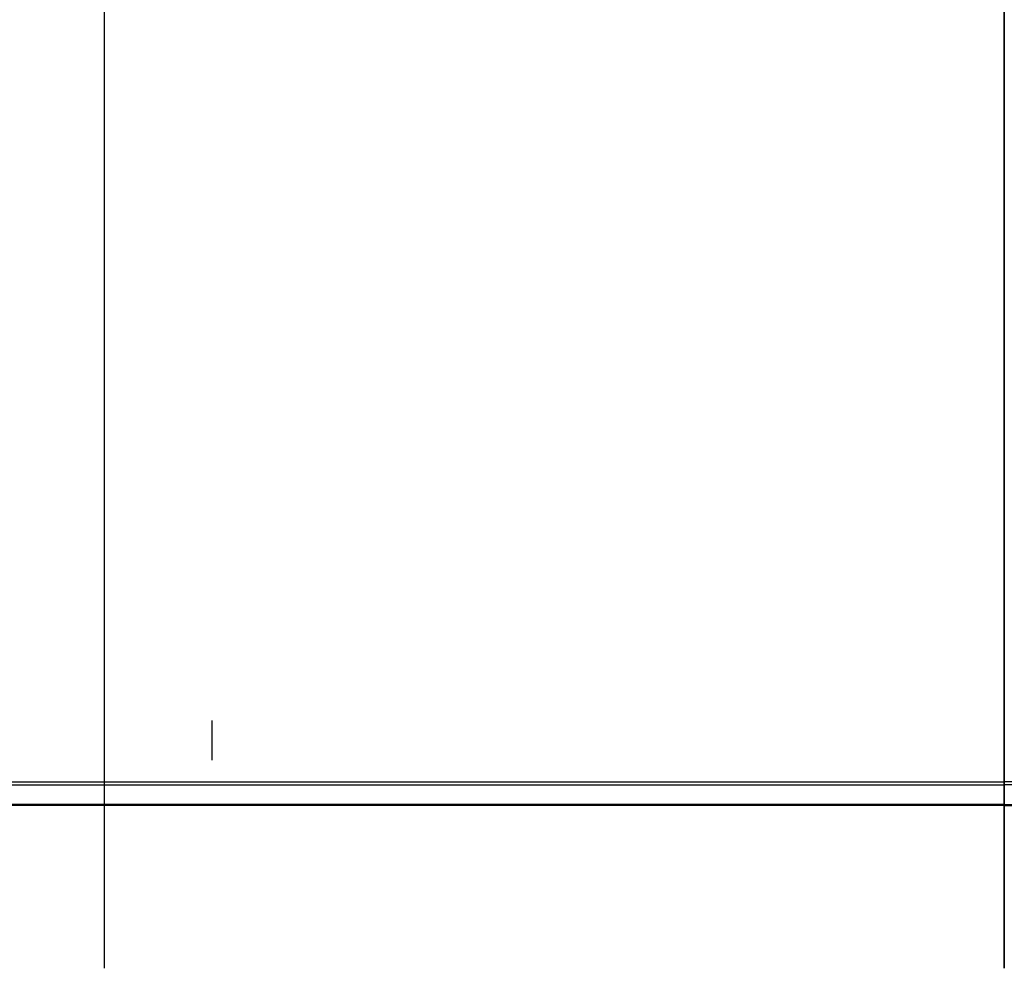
# Model space of a CAD drawing. Header units: millimetres. Extents: x -1690 to 192, y -898 to 54.
# Tile 73 of 256: x -1220 to -749, y -887 to -432. Entities that reach past the tile are written whole.
import ezdxf

# ---------------------------------------------------------------- set-up
doc = ezdxf.new("R2010")
doc.units = ezdxf.units.MM
doc.header["$MEASUREMENT"] = 0
doc.layers.add('OVIDIO 186x93x72h', color=7, linetype='Continuous')

msp = doc.modelspace()

# ---------------------------------------------------------------- linework, layer by layer
at = {"layer": 'OVIDIO 186x93x72h'}
for points in [[(-1179.11, -884.97), (-1179.11, -422.09)], [(-1179.11, -884.97), (-1179.11, -422.09)], [(-749.11, -422.09), (-749.11, -884.97)], [(-749.11, -884.97), (-749.11, -422.09)], [(-1127.58, -785.52), (-1127.58, -766.64)], [(-1127.58, -785.52), (-1127.58, -766.64)], [(-749.11, -785.52), (-749.11, -766.64)], [(-749.11, -766.64), (-749.11, -785.52)], [(-749.11, -766.64), (-749.11, -785.52)], [(-749.11, -785.52), (-749.11, -766.64)], [(-1588.01, -795.99), (-749.11, -795.99)], [(-1588.01, -797.33), (-749.11, -797.33)], [(89.79, -795.99), (-749.11, -795.99)], [(89.79, -797.33), (-749.11, -797.33)], [(-749.11, -806.68), (-1525.69, -806.68)], [(-749.11, -807.16), (-1525.69, -807.16)], [(-749.11, -806.68), (27.47, -806.68)], [(-749.11, -807.16), (27.47, -807.16)]]:
    msp.add_lwpolyline(points, dxfattribs=at)
at = {"layer": 'OVIDIO 186x93x72h', "extrusion": (1, 0, 0)}
for points in [[(-884.97, 717.37), (-422.09, 717.37)], [(-422.09, 717.37), (-884.97, 717.37)], [(-766.64, 717.37), (-766.64, 715.87)], [(-766.64, 717.37), (-766.64, 715.87)], [(-766.64, 715.87), (-766.64, 717.37)], [(-786.45, 715.29), (-786.44, 715.32), (-786.42, 715.35), (-786.4, 715.38), (-786.38, 715.41), (-786.36, 715.44), (-786.34, 715.47), (-786.32, 715.5), (-786.29, 715.53), (-786.27, 715.55), (-786.26, 715.57), (-786.24, 715.58), (-786.23, 715.59), (-786.22, 715.61), (-786.2, 715.62), (-786.19, 715.63), (-786.17, 715.64), (-786.16, 715.65), (-786.14, 715.66), (-786.13, 715.68), (-786.11, 715.69), (-786.1, 715.7), (-786.08, 715.71), (-786.07, 715.72), (-786.05, 715.73), (-786.04, 715.74), (-786.02, 715.74), (-786, 715.75), (-785.99, 715.76), (-785.97, 715.77), (-785.95, 715.78), (-785.94, 715.79), (-785.92, 715.79), (-785.9, 715.8), (-785.88, 715.81), (-785.87, 715.81), (-785.85, 715.82), (-785.83, 715.82), (-785.8, 715.84), (-785.76, 715.84), (-785.73, 715.85), (-785.69, 715.86), (-785.66, 715.86), (-785.62, 715.87), (-785.59, 715.87), (-785.55, 715.87), (-785.52, 715.87)], [(-787.8, 715.96), (-787.76, 716.04), (-787.72, 716.11), (-787.67, 716.19), (-787.62, 716.26), (-787.57, 716.33), (-787.52, 716.4), (-787.47, 716.47), (-787.41, 716.53), (-787.35, 716.6), (-787.32, 716.63), (-787.28, 716.66), (-787.25, 716.69), (-787.22, 716.72), (-787.18, 716.75), (-787.15, 716.78), (-787.11, 716.81), (-787.08, 716.84), (-787.04, 716.87), (-787.01, 716.89), (-786.97, 716.92), (-786.93, 716.94), (-786.89, 716.97), (-786.86, 716.99), (-786.82, 717.02), (-786.78, 717.04), (-786.74, 717.06), (-786.7, 717.08), (-786.66, 717.1), (-786.62, 717.12), (-786.58, 717.14), (-786.54, 717.16), (-786.49, 717.18), (-786.45, 717.19), (-786.41, 717.21), (-786.37, 717.23), (-786.33, 717.24), (-786.28, 717.25), (-786.2, 717.28), (-786.11, 717.3), (-786.03, 717.32), (-785.94, 717.34), (-785.86, 717.35), (-785.77, 717.36), (-785.68, 717.37), (-785.6, 717.37), (-785.52, 717.37)], [(-785.52, 715.87), (-785.55, 715.87), (-785.59, 715.87), (-785.62, 715.87), (-785.66, 715.86), (-785.69, 715.86), (-785.73, 715.85), (-785.76, 715.84), (-785.8, 715.84), (-785.83, 715.82), (-785.85, 715.82), (-785.87, 715.81), (-785.88, 715.81), (-785.9, 715.8), (-785.92, 715.79), (-785.94, 715.79), (-785.95, 715.78), (-785.97, 715.77), (-785.99, 715.76), (-786, 715.75), (-786.02, 715.74), (-786.04, 715.74), (-786.05, 715.73), (-786.07, 715.72), (-786.08, 715.71), (-786.1, 715.7), (-786.11, 715.69), (-786.13, 715.68), (-786.14, 715.66), (-786.16, 715.65), (-786.17, 715.64), (-786.19, 715.63), (-786.2, 715.62), (-786.22, 715.61), (-786.23, 715.59), (-786.24, 715.58), (-786.26, 715.57), (-786.27, 715.55), (-786.29, 715.53), (-786.32, 715.5), (-786.34, 715.47), (-786.36, 715.44), (-786.38, 715.41), (-786.4, 715.38), (-786.42, 715.35), (-786.44, 715.32), (-786.45, 715.29)], [(-787.8, 715.96), (-787.76, 716.04), (-787.72, 716.11), (-787.67, 716.19), (-787.62, 716.26), (-787.57, 716.33), (-787.52, 716.4), (-787.47, 716.47), (-787.41, 716.53), (-787.35, 716.6), (-787.32, 716.63), (-787.28, 716.66), (-787.25, 716.69), (-787.22, 716.72), (-787.18, 716.75), (-787.15, 716.78), (-787.11, 716.81), (-787.08, 716.84), (-787.04, 716.87), (-787.01, 716.89), (-786.97, 716.92), (-786.93, 716.94), (-786.89, 716.97), (-786.86, 716.99), (-786.82, 717.02), (-786.78, 717.04), (-786.74, 717.06), (-786.7, 717.08), (-786.66, 717.1), (-786.62, 717.12), (-786.58, 717.14), (-786.54, 717.16), (-786.49, 717.18), (-786.45, 717.19), (-786.41, 717.21), (-786.37, 717.23), (-786.33, 717.24), (-786.28, 717.25), (-786.2, 717.28), (-786.11, 717.3), (-786.03, 717.32), (-785.94, 717.34), (-785.86, 717.35), (-785.77, 717.36), (-785.68, 717.37), (-785.6, 717.37), (-785.52, 717.37)], [(-785.52, 717.37), (-785.6, 717.37), (-785.68, 717.37), (-785.77, 717.36), (-785.86, 717.35), (-785.94, 717.34), (-786.03, 717.32), (-786.11, 717.3), (-786.2, 717.28), (-786.28, 717.25), (-786.33, 717.24), (-786.37, 717.23), (-786.41, 717.21), (-786.45, 717.19), (-786.49, 717.18), (-786.54, 717.16), (-786.58, 717.14), (-786.62, 717.12), (-786.66, 717.1), (-786.7, 717.08), (-786.74, 717.06), (-786.78, 717.04), (-786.82, 717.02), (-786.86, 716.99), (-786.89, 716.97), (-786.93, 716.94), (-786.97, 716.92), (-787.01, 716.89), (-787.04, 716.87), (-787.08, 716.84), (-787.11, 716.81), (-787.15, 716.78), (-787.18, 716.75), (-787.22, 716.72), (-787.25, 716.69), (-787.28, 716.66), (-787.32, 716.63), (-787.35, 716.6), (-787.41, 716.53), (-787.47, 716.47), (-787.52, 716.4), (-787.57, 716.33), (-787.62, 716.26), (-787.67, 716.19), (-787.72, 716.11), (-787.76, 716.04), (-787.8, 715.96)], [(-786.45, 715.29), (-786.44, 715.32), (-786.42, 715.35), (-786.4, 715.38), (-786.38, 715.41), (-786.36, 715.44), (-786.34, 715.47), (-786.32, 715.5), (-786.29, 715.53), (-786.27, 715.55), (-786.26, 715.57), (-786.24, 715.58), (-786.23, 715.59), (-786.22, 715.61), (-786.2, 715.62), (-786.19, 715.63), (-786.17, 715.64), (-786.16, 715.65), (-786.14, 715.66), (-786.13, 715.68), (-786.11, 715.69), (-786.1, 715.7), (-786.08, 715.71), (-786.07, 715.72), (-786.05, 715.73), (-786.04, 715.74), (-786.02, 715.74), (-786, 715.75), (-785.99, 715.76), (-785.97, 715.77), (-785.95, 715.78), (-785.94, 715.79), (-785.92, 715.79), (-785.9, 715.8), (-785.88, 715.81), (-785.87, 715.81), (-785.85, 715.82), (-785.83, 715.82), (-785.8, 715.84), (-785.76, 715.84), (-785.73, 715.85), (-785.69, 715.86), (-785.66, 715.86), (-785.62, 715.87), (-785.59, 715.87), (-785.55, 715.87), (-785.52, 715.87)], [(-805.53, 677.15), (-786.45, 715.29)], [(-806.87, 677.82), (-787.8, 715.96)], [(-786.45, 715.29), (-805.53, 677.15)], [(-805.53, 677.15), (-786.45, 715.29)], [(-806.87, 677.82), (-787.8, 715.96)], [(-787.8, 715.96), (-806.87, 677.82)], [(-885.2, 716.43), (-807.54, 677.6)], [(-885.87, 715.08), (-808.21, 676.26)], [(-805.53, 677.15), (-805.55, 677.11), (-805.57, 677.06), (-805.6, 677.02), (-805.62, 676.98), (-805.65, 676.94), (-805.68, 676.9), (-805.7, 676.86), (-805.73, 676.82), (-805.76, 676.78), (-805.8, 676.74), (-805.83, 676.71), (-805.86, 676.67), (-805.9, 676.63), (-805.93, 676.6), (-805.97, 676.57), (-806.01, 676.53), (-806.04, 676.5), (-806.08, 676.47), (-806.12, 676.44), (-806.16, 676.41), (-806.2, 676.38), (-806.24, 676.36), (-806.29, 676.33), (-806.33, 676.3), (-806.37, 676.28), (-806.42, 676.26), (-806.46, 676.24), (-806.5, 676.22), (-806.55, 676.2), (-806.59, 676.18), (-806.64, 676.16), (-806.68, 676.15), (-806.73, 676.13), (-806.77, 676.12), (-806.82, 676.11), (-806.87, 676.1), (-806.92, 676.08), (-806.96, 676.08), (-807.01, 676.07), (-807.06, 676.06), (-807.11, 676.06), (-807.16, 676.05), (-807.21, 676.05), (-807.26, 676.05), (-807.31, 676.04), (-807.36, 676.04), (-807.41, 676.05), (-807.46, 676.05), (-807.51, 676.05), (-807.55, 676.06), (-807.6, 676.07), (-807.65, 676.07), (-807.7, 676.08), (-807.75, 676.09), (-807.8, 676.1), (-807.85, 676.12), (-807.89, 676.13), (-807.94, 676.14), (-807.99, 676.16), (-808.03, 676.18), (-808.08, 676.2), (-808.12, 676.21), (-808.17, 676.23), (-808.21, 676.26)], [(-806.87, 677.82), (-806.87, 677.81), (-806.88, 677.8), (-806.89, 677.79), (-806.89, 677.78), (-806.9, 677.77), (-806.91, 677.76), (-806.91, 677.75), (-806.92, 677.74), (-806.93, 677.73), (-806.94, 677.72), (-806.94, 677.71), (-806.95, 677.7), (-806.96, 677.69), (-806.97, 677.68), (-806.98, 677.67), (-806.99, 677.67), (-807, 677.66), (-807.01, 677.65), (-807.02, 677.64), (-807.03, 677.64), (-807.04, 677.63), (-807.05, 677.62), (-807.06, 677.62), (-807.07, 677.61), (-807.08, 677.6), (-807.09, 677.6), (-807.1, 677.59), (-807.11, 677.59), (-807.12, 677.58), (-807.13, 677.58), (-807.15, 677.57), (-807.16, 677.57), (-807.17, 677.57), (-807.18, 677.56), (-807.19, 677.56), (-807.2, 677.56), (-807.22, 677.55), (-807.23, 677.55), (-807.24, 677.55), (-807.25, 677.55), (-807.26, 677.55), (-807.28, 677.55), (-807.29, 677.55), (-807.3, 677.54), (-807.31, 677.54), (-807.33, 677.54), (-807.34, 677.54), (-807.35, 677.55), (-807.36, 677.55), (-807.38, 677.55), (-807.39, 677.55), (-807.4, 677.55), (-807.41, 677.55), (-807.42, 677.56), (-807.44, 677.56), (-807.45, 677.56), (-807.46, 677.57), (-807.47, 677.57), (-807.48, 677.57), (-807.49, 677.58), (-807.51, 677.58), (-807.52, 677.59), (-807.53, 677.59), (-807.54, 677.6)], [(-805.53, 677.15), (-805.55, 677.11), (-805.57, 677.07), (-805.59, 677.03), (-805.61, 676.99), (-805.64, 676.95), (-805.66, 676.92), (-805.69, 676.88), (-805.72, 676.84), (-805.75, 676.8), (-805.78, 676.76), (-805.81, 676.73), (-805.84, 676.69), (-805.88, 676.66), (-805.91, 676.62), (-805.94, 676.59), (-805.98, 676.55), (-806.02, 676.52), (-806.06, 676.49), (-806.1, 676.46), (-806.14, 676.43), (-806.18, 676.4), (-806.22, 676.37), (-806.26, 676.34), (-806.31, 676.32), (-806.35, 676.29), (-806.4, 676.27), (-806.44, 676.24), (-806.49, 676.22), (-806.54, 676.2), (-806.59, 676.18), (-806.63, 676.16), (-806.68, 676.15), (-806.73, 676.13), (-806.78, 676.12), (-806.83, 676.1), (-806.88, 676.09), (-806.93, 676.08), (-806.98, 676.07), (-807.03, 676.06), (-807.09, 676.06), (-807.14, 676.05), (-807.19, 676.05), (-807.24, 676.05), (-807.29, 676.04), (-807.34, 676.04), (-807.39, 676.05), (-807.44, 676.05), (-807.49, 676.05), (-807.54, 676.06), (-807.59, 676.06), (-807.64, 676.07), (-807.68, 676.08), (-807.73, 676.09), (-807.78, 676.1), (-807.82, 676.11), (-807.87, 676.12), (-807.91, 676.14), (-807.96, 676.15), (-808, 676.17), (-808.05, 676.18), (-808.09, 676.2), (-808.13, 676.22), (-808.17, 676.24), (-808.21, 676.26)], [(-808.21, 676.26), (-808.17, 676.24), (-808.13, 676.22), (-808.09, 676.2), (-808.05, 676.18), (-808, 676.17), (-807.96, 676.15), (-807.91, 676.14), (-807.87, 676.12), (-807.82, 676.11), (-807.78, 676.1), (-807.73, 676.09), (-807.68, 676.08), (-807.64, 676.07), (-807.59, 676.06), (-807.54, 676.06), (-807.49, 676.05), (-807.44, 676.05), (-807.39, 676.05), (-807.34, 676.04), (-807.29, 676.04), (-807.24, 676.05), (-807.19, 676.05), (-807.14, 676.05), (-807.09, 676.06), (-807.03, 676.06), (-806.98, 676.07), (-806.93, 676.08), (-806.88, 676.09), (-806.83, 676.1), (-806.78, 676.12), (-806.73, 676.13), (-806.68, 676.15), (-806.63, 676.16), (-806.59, 676.18), (-806.54, 676.2), (-806.49, 676.22), (-806.44, 676.24), (-806.4, 676.27), (-806.35, 676.29), (-806.31, 676.32), (-806.26, 676.34), (-806.22, 676.37), (-806.18, 676.4), (-806.14, 676.43), (-806.1, 676.46), (-806.06, 676.49), (-806.02, 676.52), (-805.98, 676.55), (-805.94, 676.59), (-805.91, 676.62), (-805.88, 676.66), (-805.84, 676.69), (-805.81, 676.73), (-805.78, 676.76), (-805.75, 676.8), (-805.72, 676.84), (-805.69, 676.88), (-805.66, 676.92), (-805.64, 676.95), (-805.61, 676.99), (-805.59, 677.03), (-805.57, 677.07), (-805.55, 677.11), (-805.53, 677.15)], [(-806.87, 677.82), (-806.87, 677.81), (-806.88, 677.8), (-806.88, 677.79), (-806.89, 677.78), (-806.9, 677.77), (-806.9, 677.76), (-806.91, 677.75), (-806.92, 677.74), (-806.92, 677.73), (-806.93, 677.72), (-806.94, 677.72), (-806.95, 677.71), (-806.96, 677.7), (-806.96, 677.69), (-806.97, 677.68), (-806.98, 677.67), (-806.99, 677.66), (-807, 677.66), (-807.01, 677.65), (-807.02, 677.64), (-807.03, 677.63), (-807.04, 677.63), (-807.05, 677.62), (-807.06, 677.61), (-807.07, 677.61), (-807.09, 677.6), (-807.1, 677.59), (-807.11, 677.59), (-807.12, 677.58), (-807.13, 677.58), (-807.15, 677.57), (-807.16, 677.57), (-807.17, 677.57), (-807.18, 677.56), (-807.19, 677.56), (-807.21, 677.56), (-807.22, 677.55), (-807.23, 677.55), (-807.25, 677.55), (-807.26, 677.55), (-807.27, 677.55), (-807.28, 677.55), (-807.3, 677.54), (-807.31, 677.54), (-807.32, 677.54), (-807.33, 677.54), (-807.35, 677.55), (-807.36, 677.55), (-807.37, 677.55), (-807.38, 677.55), (-807.4, 677.55), (-807.41, 677.55), (-807.42, 677.56), (-807.43, 677.56), (-807.44, 677.56), (-807.45, 677.56), (-807.47, 677.57), (-807.48, 677.57), (-807.49, 677.57), (-807.5, 677.58), (-807.51, 677.58), (-807.52, 677.59), (-807.53, 677.59), (-807.54, 677.6)], [(-807.54, 677.6), (-807.53, 677.59), (-807.52, 677.59), (-807.51, 677.58), (-807.5, 677.58), (-807.49, 677.57), (-807.48, 677.57), (-807.47, 677.57), (-807.45, 677.56), (-807.44, 677.56), (-807.43, 677.56), (-807.42, 677.56), (-807.41, 677.55), (-807.4, 677.55), (-807.38, 677.55), (-807.37, 677.55), (-807.36, 677.55), (-807.35, 677.55), (-807.33, 677.54), (-807.32, 677.54), (-807.31, 677.54), (-807.3, 677.54), (-807.28, 677.55), (-807.27, 677.55), (-807.26, 677.55), (-807.25, 677.55), (-807.23, 677.55), (-807.22, 677.55), (-807.21, 677.56), (-807.19, 677.56), (-807.18, 677.56), (-807.17, 677.57), (-807.16, 677.57), (-807.15, 677.57), (-807.13, 677.58), (-807.12, 677.58), (-807.11, 677.59), (-807.1, 677.59), (-807.09, 677.6), (-807.07, 677.61), (-807.06, 677.61), (-807.05, 677.62), (-807.04, 677.63), (-807.03, 677.63), (-807.02, 677.64), (-807.01, 677.65), (-807, 677.66), (-806.99, 677.66), (-806.98, 677.67), (-806.97, 677.68), (-806.96, 677.69), (-806.96, 677.7), (-806.95, 677.71), (-806.94, 677.72), (-806.93, 677.72), (-806.92, 677.73), (-806.92, 677.74), (-806.91, 677.75), (-806.9, 677.76), (-806.9, 677.77), (-806.89, 677.78), (-806.88, 677.79), (-806.88, 677.8), (-806.87, 677.81), (-806.87, 677.82)], [(-807.54, 677.6), (-885.2, 716.43)], [(-885.2, 716.43), (-807.54, 677.6)], [(-808.21, 676.26), (-885.87, 715.08)], [(-885.87, 715.08), (-808.21, 676.26)], [(-884.97, 718.87), (-885.01, 718.87), (-885.05, 718.87), (-885.09, 718.87), (-885.13, 718.87), (-885.17, 718.86), (-885.21, 718.86), (-885.25, 718.85), (-885.29, 718.85), (-885.33, 718.84), (-885.37, 718.83), (-885.41, 718.82), (-885.46, 718.81), (-885.5, 718.8), (-885.54, 718.79), (-885.58, 718.78), (-885.62, 718.77), (-885.66, 718.75), (-885.7, 718.74), (-885.74, 718.72), (-885.78, 718.71), (-885.82, 718.69), (-885.85, 718.67), (-885.89, 718.65), (-885.93, 718.63), (-885.97, 718.61), (-886.01, 718.59), (-886.04, 718.56), (-886.08, 718.54), (-886.12, 718.52), (-886.15, 718.49), (-886.19, 718.46), (-886.22, 718.44), (-886.25, 718.41), (-886.29, 718.38), (-886.32, 718.35), (-886.35, 718.32), (-886.38, 718.29), (-886.41, 718.26), (-886.44, 718.23), (-886.47, 718.2), (-886.5, 718.17), (-886.53, 718.13), (-886.55, 718.1), (-886.58, 718.07), (-886.6, 718.03), (-886.63, 718), (-886.65, 717.96), (-886.67, 717.93), (-886.7, 717.89), (-886.72, 717.85), (-886.74, 717.82), (-886.76, 717.78), (-886.77, 717.74), (-886.79, 717.71), (-886.81, 717.67), (-886.82, 717.63), (-886.84, 717.6), (-886.85, 717.56), (-886.87, 717.52), (-886.88, 717.48), (-886.89, 717.45), (-886.9, 717.41), (-886.91, 717.37), (-886.92, 717.33), (-886.93, 717.3), (-886.94, 717.26), (-886.94, 717.22), (-886.95, 717.18), (-886.96, 717.14), (-886.96, 717.1), (-886.96, 717.06), (-886.97, 717.02), (-886.97, 716.98), (-886.97, 716.94), (-886.97, 716.9), (-886.97, 716.86), (-886.97, 716.82), (-886.97, 716.78), (-886.97, 716.73), (-886.97, 716.69), (-886.96, 716.65), (-886.96, 716.61), (-886.95, 716.57), (-886.94, 716.52), (-886.94, 716.48), (-886.93, 716.44), (-886.92, 716.4), (-886.91, 716.36), (-886.89, 716.32), (-886.88, 716.27), (-886.87, 716.23), (-886.85, 716.19), (-886.84, 716.15), (-886.82, 716.11), (-886.81, 716.07), (-886.79, 716.03), (-886.77, 715.99), (-886.75, 715.95), (-886.73, 715.92), (-886.71, 715.88), (-886.69, 715.84), (-886.66, 715.8), (-886.64, 715.77), (-886.62, 715.73), (-886.59, 715.7), (-886.56, 715.66), (-886.54, 715.63), (-886.51, 715.59), (-886.48, 715.56), (-886.45, 715.53), (-886.43, 715.5), (-886.4, 715.47), (-886.37, 715.44), (-886.34, 715.41), (-886.3, 715.38), (-886.27, 715.35), (-886.24, 715.33), (-886.21, 715.3), (-886.18, 715.27), (-886.14, 715.25), (-886.11, 715.23), (-886.08, 715.2), (-886.04, 715.18), (-886.01, 715.16), (-885.97, 715.14), (-885.94, 715.12), (-885.9, 715.1), (-885.87, 715.08)], [(-884.97, 717.37), (-884.98, 717.37), (-884.99, 717.37), (-885, 717.37), (-885.01, 717.37), (-885.02, 717.37), (-885.03, 717.37), (-885.04, 717.37), (-885.05, 717.37), (-885.06, 717.37), (-885.07, 717.36), (-885.08, 717.36), (-885.09, 717.36), (-885.1, 717.36), (-885.11, 717.35), (-885.12, 717.35), (-885.13, 717.35), (-885.14, 717.34), (-885.15, 717.34), (-885.16, 717.34), (-885.17, 717.33), (-885.18, 717.33), (-885.19, 717.32), (-885.2, 717.32), (-885.21, 717.31), (-885.22, 717.31), (-885.23, 717.3), (-885.24, 717.3), (-885.25, 717.29), (-885.26, 717.28), (-885.27, 717.28), (-885.28, 717.27), (-885.29, 717.26), (-885.29, 717.26), (-885.3, 717.25), (-885.31, 717.24), (-885.32, 717.24), (-885.33, 717.23), (-885.33, 717.22), (-885.34, 717.21), (-885.35, 717.21), (-885.36, 717.2), (-885.36, 717.19), (-885.37, 717.18), (-885.38, 717.17), (-885.38, 717.16), (-885.39, 717.15), (-885.39, 717.15), (-885.4, 717.14), (-885.4, 717.13), (-885.41, 717.12), (-885.41, 717.11), (-885.42, 717.1), (-885.42, 717.09), (-885.43, 717.08), (-885.43, 717.07), (-885.44, 717.06), (-885.44, 717.05), (-885.44, 717.04), (-885.45, 717.04), (-885.45, 717.03), (-885.45, 717.02), (-885.46, 717.01), (-885.46, 717), (-885.46, 716.99), (-885.46, 716.98), (-885.46, 716.97), (-885.47, 716.96), (-885.47, 716.95), (-885.47, 716.94), (-885.47, 716.93), (-885.47, 716.92), (-885.47, 716.91), (-885.47, 716.9), (-885.47, 716.89), (-885.47, 716.88), (-885.47, 716.87), (-885.47, 716.86), (-885.47, 716.85), (-885.47, 716.84), (-885.47, 716.83), (-885.47, 716.82), (-885.47, 716.81), (-885.47, 716.8), (-885.47, 716.79), (-885.46, 716.78), (-885.46, 716.77), (-885.46, 716.75), (-885.46, 716.74), (-885.45, 716.73), (-885.45, 716.72), (-885.45, 716.71), (-885.44, 716.7), (-885.44, 716.69), (-885.44, 716.68), (-885.43, 716.67), (-885.43, 716.66), (-885.42, 716.65), (-885.42, 716.64), (-885.41, 716.63), (-885.41, 716.62), (-885.4, 716.62), (-885.4, 716.61), (-885.39, 716.6), (-885.38, 716.59), (-885.38, 716.58), (-885.37, 716.57), (-885.36, 716.56), (-885.36, 716.55), (-885.35, 716.55), (-885.34, 716.54), (-885.34, 716.53), (-885.33, 716.52), (-885.32, 716.51), (-885.31, 716.51), (-885.31, 716.5), (-885.3, 716.49), (-885.29, 716.49), (-885.28, 716.48), (-885.27, 716.47), (-885.27, 716.47), (-885.26, 716.46), (-885.25, 716.46), (-885.24, 716.45), (-885.23, 716.45), (-885.22, 716.44), (-885.21, 716.44), (-885.21, 716.43), (-885.2, 716.43)], [(-885.87, 715.08), (-885.9, 715.1), (-885.94, 715.12), (-885.97, 715.14), (-886.01, 715.16), (-886.04, 715.18), (-886.07, 715.2), (-886.11, 715.23), (-886.14, 715.25), (-886.17, 715.27), (-886.21, 715.3), (-886.24, 715.32), (-886.27, 715.35), (-886.3, 715.38), (-886.33, 715.41), (-886.36, 715.43), (-886.39, 715.46), (-886.42, 715.49), (-886.45, 715.53), (-886.48, 715.56), (-886.51, 715.59), (-886.53, 715.62), (-886.56, 715.66), (-886.59, 715.69), (-886.61, 715.73), (-886.64, 715.76), (-886.66, 715.8), (-886.68, 715.83), (-886.7, 715.87), (-886.73, 715.91), (-886.75, 715.95), (-886.77, 715.99), (-886.79, 716.03), (-886.8, 716.07), (-886.82, 716.11), (-886.84, 716.15), (-886.85, 716.19), (-886.87, 716.23), (-886.88, 716.27), (-886.89, 716.31), (-886.9, 716.35), (-886.92, 716.39), (-886.93, 716.43), (-886.93, 716.48), (-886.94, 716.52), (-886.95, 716.56), (-886.96, 716.6), (-886.96, 716.65), (-886.97, 716.69), (-886.97, 716.73), (-886.97, 716.77), (-886.97, 716.81), (-886.97, 716.85), (-886.97, 716.9), (-886.97, 716.94), (-886.97, 716.98), (-886.97, 717.02), (-886.97, 717.06), (-886.96, 717.1), (-886.96, 717.14), (-886.95, 717.18), (-886.94, 717.22), (-886.94, 717.26), (-886.93, 717.3), (-886.92, 717.33), (-886.91, 717.37), (-886.9, 717.41), (-886.89, 717.45), (-886.88, 717.48), (-886.87, 717.52), (-886.85, 717.56), (-886.84, 717.6), (-886.82, 717.64), (-886.81, 717.67), (-886.79, 717.71), (-886.77, 717.75), (-886.75, 717.79), (-886.73, 717.82), (-886.71, 717.86), (-886.69, 717.89), (-886.67, 717.93), (-886.65, 717.97), (-886.63, 718), (-886.6, 718.04), (-886.58, 718.07), (-886.55, 718.11), (-886.52, 718.14), (-886.5, 718.17), (-886.47, 718.2), (-886.44, 718.24), (-886.41, 718.27), (-886.38, 718.3), (-886.35, 718.33), (-886.31, 718.36), (-886.28, 718.39), (-886.25, 718.41), (-886.21, 718.44), (-886.18, 718.47), (-886.15, 718.49), (-886.11, 718.52), (-886.07, 718.54), (-886.04, 718.57), (-886, 718.59), (-885.96, 718.61), (-885.93, 718.63), (-885.89, 718.65), (-885.85, 718.67), (-885.81, 718.69), (-885.77, 718.71), (-885.73, 718.72), (-885.69, 718.74), (-885.65, 718.75), (-885.61, 718.77), (-885.57, 718.78), (-885.53, 718.79), (-885.49, 718.81), (-885.45, 718.82), (-885.41, 718.83), (-885.37, 718.83), (-885.33, 718.84), (-885.29, 718.85), (-885.25, 718.85), (-885.21, 718.86), (-885.17, 718.86), (-885.13, 718.87), (-885.09, 718.87), (-885.05, 718.87), (-885.01, 718.87), (-884.97, 718.87)], [(-884.97, 717.37), (-884.98, 717.37), (-884.99, 717.37), (-885, 717.37), (-885.01, 717.37), (-885.02, 717.37), (-885.03, 717.37), (-885.04, 717.37), (-885.05, 717.37), (-885.06, 717.37), (-885.07, 717.36), (-885.08, 717.36), (-885.09, 717.36), (-885.1, 717.36), (-885.11, 717.35), (-885.12, 717.35), (-885.13, 717.35), (-885.14, 717.34), (-885.15, 717.34), (-885.16, 717.34), (-885.17, 717.33), (-885.18, 717.33), (-885.19, 717.32), (-885.2, 717.32), (-885.21, 717.31), (-885.22, 717.31), (-885.23, 717.3), (-885.24, 717.3), (-885.25, 717.29), (-885.26, 717.29), (-885.27, 717.28), (-885.28, 717.27), (-885.28, 717.27), (-885.29, 717.26), (-885.3, 717.25), (-885.31, 717.24), (-885.32, 717.24), (-885.32, 717.23), (-885.33, 717.22), (-885.34, 717.21), (-885.35, 717.21), (-885.35, 717.2), (-885.36, 717.19), (-885.37, 717.18), (-885.37, 717.17), (-885.38, 717.16), (-885.39, 717.16), (-885.39, 717.15), (-885.4, 717.14), (-885.4, 717.13), (-885.41, 717.12), (-885.41, 717.11), (-885.42, 717.1), (-885.42, 717.09), (-885.43, 717.08), (-885.43, 717.07), (-885.44, 717.06), (-885.44, 717.06), (-885.44, 717.05), (-885.45, 717.04), (-885.45, 717.03), (-885.45, 717.02), (-885.45, 717.01), (-885.46, 717), (-885.46, 716.99), (-885.46, 716.98), (-885.46, 716.97), (-885.47, 716.96), (-885.47, 716.95), (-885.47, 716.94), (-885.47, 716.93), (-885.47, 716.92), (-885.47, 716.91), (-885.47, 716.9), (-885.47, 716.89), (-885.47, 716.88), (-885.47, 716.87), (-885.47, 716.86), (-885.47, 716.85), (-885.47, 716.84), (-885.47, 716.83), (-885.47, 716.82), (-885.47, 716.81), (-885.47, 716.8), (-885.46, 716.79), (-885.46, 716.78), (-885.46, 716.76), (-885.46, 716.75), (-885.46, 716.74), (-885.45, 716.73), (-885.45, 716.72), (-885.45, 716.71), (-885.44, 716.7), (-885.44, 716.69), (-885.43, 716.68), (-885.43, 716.67), (-885.43, 716.66), (-885.42, 716.65), (-885.42, 716.64), (-885.41, 716.63), (-885.41, 716.62), (-885.4, 716.61), (-885.39, 716.61), (-885.39, 716.6), (-885.38, 716.59), (-885.38, 716.58), (-885.37, 716.57), (-885.36, 716.56), (-885.36, 716.55), (-885.35, 716.55), (-885.34, 716.54), (-885.34, 716.53), (-885.33, 716.52), (-885.32, 716.51), (-885.31, 716.51), (-885.3, 716.5), (-885.3, 716.49), (-885.29, 716.49), (-885.28, 716.48), (-885.27, 716.47), (-885.26, 716.47), (-885.26, 716.46), (-885.25, 716.46), (-885.24, 716.45), (-885.23, 716.45), (-885.22, 716.44), (-885.21, 716.44), (-885.21, 716.43), (-885.2, 716.43)], [(-884.97, 718.87), (-885.01, 718.87), (-885.05, 718.87), (-885.09, 718.87), (-885.13, 718.87), (-885.17, 718.86), (-885.21, 718.86), (-885.25, 718.85), (-885.29, 718.85), (-885.33, 718.84), (-885.37, 718.83), (-885.41, 718.83), (-885.45, 718.82), (-885.49, 718.81), (-885.53, 718.79), (-885.57, 718.78), (-885.61, 718.77), (-885.65, 718.75), (-885.69, 718.74), (-885.73, 718.72), (-885.77, 718.71), (-885.81, 718.69), (-885.85, 718.67), (-885.89, 718.65), (-885.93, 718.63), (-885.96, 718.61), (-886, 718.59), (-886.04, 718.57), (-886.07, 718.54), (-886.11, 718.52), (-886.15, 718.49), (-886.18, 718.47), (-886.21, 718.44), (-886.25, 718.41), (-886.28, 718.39), (-886.31, 718.36), (-886.35, 718.33), (-886.38, 718.3), (-886.41, 718.27), (-886.44, 718.24), (-886.47, 718.2), (-886.5, 718.17), (-886.52, 718.14), (-886.55, 718.11), (-886.58, 718.07), (-886.6, 718.04), (-886.63, 718), (-886.65, 717.97), (-886.67, 717.93), (-886.69, 717.89), (-886.71, 717.86), (-886.73, 717.82), (-886.75, 717.79), (-886.77, 717.75), (-886.79, 717.71), (-886.81, 717.67), (-886.82, 717.64), (-886.84, 717.6), (-886.85, 717.56), (-886.87, 717.52), (-886.88, 717.48), (-886.89, 717.45), (-886.9, 717.41), (-886.91, 717.37), (-886.92, 717.33), (-886.93, 717.3), (-886.94, 717.26), (-886.94, 717.22), (-886.95, 717.18), (-886.96, 717.14), (-886.96, 717.1), (-886.97, 717.06), (-886.97, 717.02), (-886.97, 716.98), (-886.97, 716.94), (-886.97, 716.9), (-886.97, 716.85), (-886.97, 716.81), (-886.97, 716.77), (-886.97, 716.73), (-886.97, 716.69), (-886.96, 716.65), (-886.96, 716.6), (-886.95, 716.56), (-886.94, 716.52), (-886.93, 716.48), (-886.93, 716.43), (-886.92, 716.39), (-886.9, 716.35), (-886.89, 716.31), (-886.88, 716.27), (-886.87, 716.23), (-886.85, 716.19), (-886.84, 716.15), (-886.82, 716.11), (-886.8, 716.07), (-886.79, 716.03), (-886.77, 715.99), (-886.75, 715.95), (-886.73, 715.91), (-886.7, 715.87), (-886.68, 715.83), (-886.66, 715.8), (-886.64, 715.76), (-886.61, 715.73), (-886.59, 715.69), (-886.56, 715.66), (-886.53, 715.62), (-886.51, 715.59), (-886.48, 715.56), (-886.45, 715.53), (-886.42, 715.49), (-886.39, 715.46), (-886.36, 715.43), (-886.33, 715.41), (-886.3, 715.38), (-886.27, 715.35), (-886.24, 715.32), (-886.21, 715.3), (-886.17, 715.27), (-886.14, 715.25), (-886.11, 715.23), (-886.07, 715.2), (-886.04, 715.18), (-886.01, 715.16), (-885.97, 715.14), (-885.94, 715.12), (-885.9, 715.1), (-885.87, 715.08)], [(-885.2, 716.43), (-885.21, 716.43), (-885.21, 716.44), (-885.22, 716.44), (-885.23, 716.45), (-885.24, 716.45), (-885.25, 716.46), (-885.26, 716.46), (-885.26, 716.47), (-885.27, 716.47), (-885.28, 716.48), (-885.29, 716.49), (-885.3, 716.49), (-885.3, 716.5), (-885.31, 716.51), (-885.32, 716.51), (-885.33, 716.52), (-885.34, 716.53), (-885.34, 716.54), (-885.35, 716.55), (-885.36, 716.55), (-885.36, 716.56), (-885.37, 716.57), (-885.38, 716.58), (-885.38, 716.59), (-885.39, 716.6), (-885.39, 716.61), (-885.4, 716.61), (-885.41, 716.62), (-885.41, 716.63), (-885.42, 716.64), (-885.42, 716.65), (-885.43, 716.66), (-885.43, 716.67), (-885.43, 716.68), (-885.44, 716.69), (-885.44, 716.7), (-885.45, 716.71), (-885.45, 716.72), (-885.45, 716.73), (-885.46, 716.74), (-885.46, 716.75), (-885.46, 716.76), (-885.46, 716.78), (-885.46, 716.79), (-885.47, 716.8), (-885.47, 716.81), (-885.47, 716.82), (-885.47, 716.83), (-885.47, 716.84), (-885.47, 716.85), (-885.47, 716.86), (-885.47, 716.87), (-885.47, 716.88), (-885.47, 716.89), (-885.47, 716.9), (-885.47, 716.91), (-885.47, 716.92), (-885.47, 716.93), (-885.47, 716.94), (-885.47, 716.95), (-885.47, 716.96), (-885.46, 716.97), (-885.46, 716.98), (-885.46, 716.99), (-885.46, 717), (-885.45, 717.01), (-885.45, 717.02), (-885.45, 717.03), (-885.45, 717.04), (-885.44, 717.05), (-885.44, 717.06), (-885.44, 717.06), (-885.43, 717.07), (-885.43, 717.08), (-885.42, 717.09), (-885.42, 717.1), (-885.41, 717.11), (-885.41, 717.12), (-885.4, 717.13), (-885.4, 717.14), (-885.39, 717.15), (-885.39, 717.16), (-885.38, 717.16), (-885.37, 717.17), (-885.37, 717.18), (-885.36, 717.19), (-885.35, 717.2), (-885.35, 717.21), (-885.34, 717.21), (-885.33, 717.22), (-885.32, 717.23), (-885.32, 717.24), (-885.31, 717.24), (-885.3, 717.25), (-885.29, 717.26), (-885.28, 717.27), (-885.28, 717.27), (-885.27, 717.28), (-885.26, 717.29), (-885.25, 717.29), (-885.24, 717.3), (-885.23, 717.3), (-885.22, 717.31), (-885.21, 717.31), (-885.2, 717.32), (-885.19, 717.32), (-885.18, 717.33), (-885.17, 717.33), (-885.16, 717.34), (-885.15, 717.34), (-885.14, 717.34), (-885.13, 717.35), (-885.12, 717.35), (-885.11, 717.35), (-885.1, 717.36), (-885.09, 717.36), (-885.08, 717.36), (-885.07, 717.36), (-885.06, 717.37), (-885.05, 717.37), (-885.04, 717.37), (-885.03, 717.37), (-885.02, 717.37), (-885.01, 717.37), (-885, 717.37), (-884.99, 717.37), (-884.98, 717.37), (-884.97, 717.37)]]:
    msp.add_lwpolyline(points, dxfattribs=at)
at = {"layer": 'OVIDIO 186x93x72h', "extrusion": (0, 1, 0)}
for points in [[(688.73, 658.03), (1449.68, 658.03)], [(688.73, 659.2), (1449.68, 659.2)], [(749.11, 717.37), (1552.27, 717.37)], [(749.11, 715.87), (1552.27, 715.87)], [(1552.27, 717.37), (749.11, 717.37)], [(1552.27, 716.62), (749.11, 716.62)], [(1552.27, 715.87), (749.11, 715.87)], [(-54.05, 717.37), (749.11, 717.37)], [(749.11, 717.37), (-54.05, 717.37)], [(-54.05, 715.87), (749.11, 715.87)], [(-54.05, 716.62), (749.11, 716.62)], [(749.11, 715.87), (-54.05, 715.87)], [(1566.68, 717.37), (749.11, 717.37)], [(1566.68, 715.87), (749.11, 715.87)], [(-68.46, 717.37), (749.11, 717.37)], [(-68.46, 715.87), (749.11, 715.87)], [(1576.04, 717.37), (749.11, 717.37)], [(1576.04, 715.87), (749.11, 715.87)], [(749.11, 717.37), (1576.04, 717.37)], [(749.11, 715.87), (1576.04, 715.87)], [(749.11, 717.37), (-77.82, 717.37)], [(-77.82, 717.37), (749.11, 717.37)], [(-77.82, 715.87), (749.11, 715.87)], [(749.11, 715.87), (-77.82, 715.87)], [(1577.44, 715.29), (749.11, 715.29)], [(749.11, 715.29), (1577.44, 715.29)], [(749.11, 715.96), (1577.44, 715.96)], [(1577.44, 715.96), (749.11, 715.96)], [(749.11, 715.29), (-79.22, 715.29)], [(-79.22, 715.29), (749.11, 715.29)], [(749.11, 715.96), (-79.22, 715.96)], [(-79.22, 715.96), (749.11, 715.96)], [(1525.69, 677.15), (749.11, 677.15)], [(749.11, 677.15), (1525.69, 677.15)], [(1525.69, 677.82), (749.11, 677.82)], [(749.11, 677.82), (1525.69, 677.82)], [(749.11, 677.6), (1525.69, 677.6)], [(1525.69, 677.6), (749.11, 677.6)], [(1525.69, 676.26), (749.11, 676.26)], [(749.11, 676.26), (1525.69, 676.26)], [(749.11, 677.15), (-27.47, 677.15)], [(-27.47, 677.15), (749.11, 677.15)], [(-27.47, 677.82), (749.11, 677.82)], [(749.11, 677.82), (-27.47, 677.82)], [(-27.47, 677.6), (749.11, 677.6)], [(749.11, 677.6), (-27.47, 677.6)], [(-27.47, 676.26), (749.11, 676.26)], [(749.11, 676.26), (-27.47, 676.26)], [(749.11, 697.01), (1591.14, 697.01)], [(749.11, 697.01), (-92.91, 697.01)], [(749.11, 695.67), (1591.14, 695.67)], [(749.11, 695.67), (-92.91, 695.67)], [(749.11, 718.87), (1663.79, 718.87)], [(1663.79, 717.37), (749.11, 717.37)], [(749.11, 717.37), (1663.79, 717.37)], [(1663.79, 718.87), (749.11, 718.87)], [(1663.79, 716.99), (749.11, 716.99)], [(1663.79, 717.33), (749.11, 717.33)], [(749.11, 715.08), (1663.41, 715.08)], [(1663.41, 715.08), (749.11, 715.08)], [(-165.57, 718.87), (749.11, 718.87)], [(749.11, 717.37), (-165.57, 717.37)], [(749.11, 718.87), (-165.57, 718.87)], [(-165.57, 717.37), (749.11, 717.37)], [(-165.57, 716.99), (749.11, 716.99)], [(-165.19, 715.08), (749.11, 715.08)], [(749.11, 715.08), (-165.19, 715.08)], [(-165.57, 717.33), (749.11, 717.33)]]:
    msp.add_lwpolyline(points, dxfattribs=at)
at = {"layer": 'OVIDIO 186x93x72h', "extrusion": (-7.53877e-07, 1, 0)}
for points in [[(749.11, 716.43), (1663.41, 716.43)], [(1663.41, 716.43), (749.11, 716.43)]]:
    msp.add_lwpolyline(points, dxfattribs=at)
at = {"layer": 'OVIDIO 186x93x72h', "extrusion": (7.53877e-07, 1, 0)}
for points in [[(749.11, 716.43), (-165.19, 716.43)], [(-165.19, 716.43), (749.11, 716.43)]]:
    msp.add_lwpolyline(points, dxfattribs=at)

doc.saveas('drawing.dxf')
